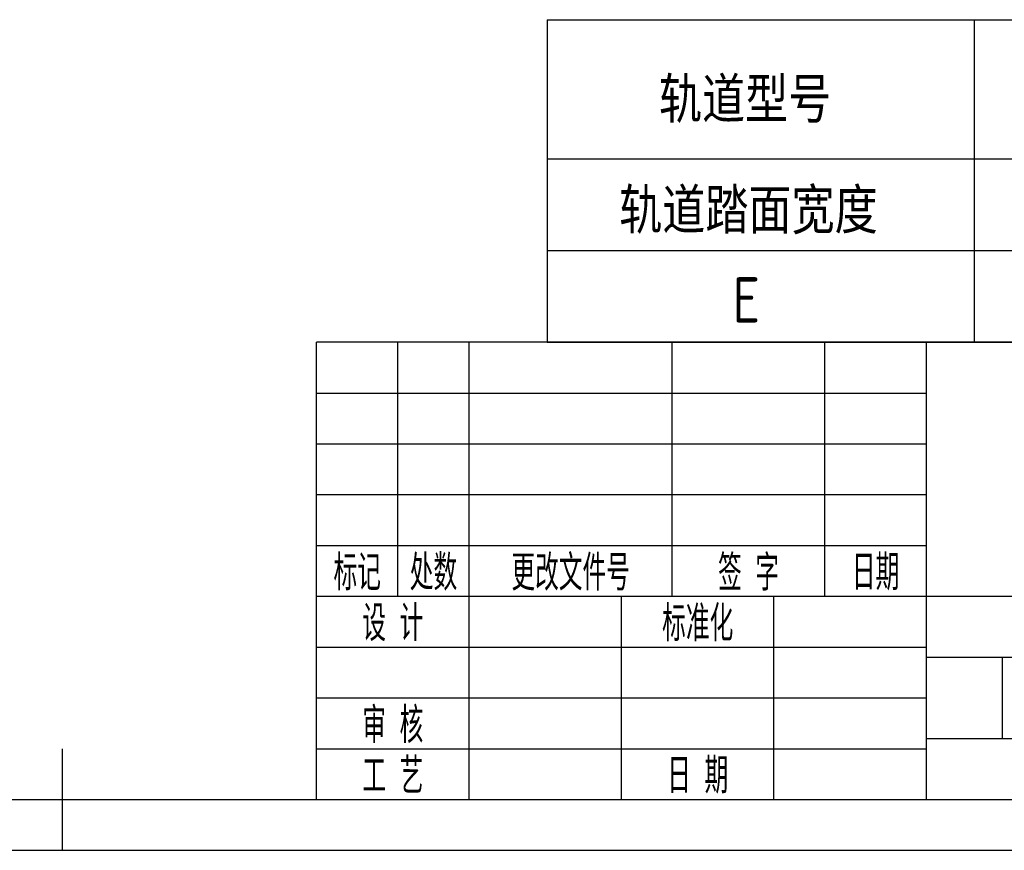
# Model space of a CAD drawing. Header units: millimetres. Extents: x -104 to 1580, y -20 to 1168.
# Tile 2 of 9: x 723 to 1111, y -20 to 307. Entities that reach past the tile are written whole.
import ezdxf
from ezdxf.enums import TextEntityAlignment as Align

# ---------------------------------------------------------------- set-up
doc = ezdxf.new("R2010")
doc.units = ezdxf.units.MM
doc.header["$LTSCALE"] = 40
for name, color, linetype in [('1轮廓实线层', 7, 'Continuous'), ('2细线层', 4, 'Continuous'), ('6文字层', 3, 'Continuous'), ('图框层', 7, 'Continuous'), ('文字层', 3, 'Continuous')]:
    doc.layers.add(name, color=color, linetype=linetype)
doc.styles.add('PC_TEXTSTYLE', font='isocp.shx', dxfattribs={"width": 0.8, "bigfont": 'hzfs.shx'})

# ---------------------------------------------------------------- blocks, each defined once
blk = doc.blocks.new('PC_TITLE_BLOCK')
at = {"layer": '1轮廓实线层'}
for p, q in [((0, 45), (-180, 45)), ((-180, 0), (-180, 45)), ((-172, 20), (-172, 45)), ((-165, 20), (-165, 45)), ((-145, 20), (-145, 45)), ((-130, 20), (-130, 45)), ((-120, 0), (-120, 45)), ((-180, 20), (-60, 20)), ((-165, 0), (-165, 20)), ((-150, 0), (-150, 20)), ((-135, 0), (-135, 20)), ((-180, 0), (0, 0))]:
    blk.add_line(p, q, dxfattribs=at)
at = {"layer": '1轮廓实线层', "color": 7}
blk.add_line((-180, 25), (-120, 25), dxfattribs=at)
at = {"layer": '2细线层'}
for p, q in [((-180, 40), (-120, 40)), ((-180, 35), (-120, 35)), ((-180, 30), (-120, 30)), ((-180, 15), (-120, 15)), ((-120, 14), (-60, 14)), ((-112.5, 6), (-112.5, 14)), ((-180, 10), (-120, 10)), ((-120, 6), (-60, 6)), ((-180, 5), (-120, 5))]:
    blk.add_line(p, q, dxfattribs=at)
at = {"layer": '6文字层', "style": 'PC_TEXTSTYLE', "width": 0.667}
for s, p in [('标记', (-176, 22.5)), ('处数', (-168.5, 22.5)), (' 更改文件号 ', (-155, 22.5)), (' 签 字 ', (-137.5, 22.5)), (' 日期 ', (-125, 22.5)), (' 设 计 ', (-172.5, 17.505)), (' 标准化 ', (-142.5, 17.505)), (' 审 核 ', (-172.5, 7.5)), (' 工 艺 ', (-172.5, 2.5)), (' 日 期 ', (-142.5, 2.5))]:
    blk.add_text(s, height=3.5, dxfattribs=at).set_placement(p, align=Align.MIDDLE)
at = {"layer": '6文字层', "style": 'PC_TEXTSTYLE', "flags": 8}
for tag, height, width, p, p2 in [('产品名称或材料标记', 7, 0.600652, (-113.463, 28.635), (-66.422, 28.635)), ('图样名称', 5, 2.004495, (-54.785, 19.978), (-5.268, 19.978)), ('标准化', 3.5, 1.023147, (-133.835, 15.372), (-120.752, 15.372)), ('重量', 3.5, 1.408247, (-88.457, 7.542), (-76.549, 7.542)), ('比例', 3.5, 1.385287, (-73.354, 7.542), (-61.929, 7.542)), ('图样代号', 5, 2.006536, (-54.785, 5.63), (-5.516, 5.63)), ('审核', 3.5, 1.579393, (-163.989, 5.367), (-150.634, 5.367)), ('工艺', 3.5, 1.621807, (-164.21, 0.371), (-150.891, 0.371)), ('日期', 3.5, 1.560088, (-133.835, 0.371), (-120.752, 0.371)), ('共几页', 3.5, 0.557144, (-108.073, 0.625), (-101.045, 0.625))]:
    blk.add_attdef(tag, text='', height=height, dxfattribs=dict(at, width=width)).set_placement(p, p2, align=Align.FIT)
at = {"layer": '6文字层', "style": 'PC_TEXTSTYLE', "width": 9.905045, "flags": 8}
blk.add_attdef('设计', text='', height=3.5, rotation=358.46442, dxfattribs=at).set_placement((-164.229, 15.372), (-150.367, 15), align=Align.FIT)
at = {"layer": '6文字层', "color": 3, "style": 'PC_TEXTSTYLE', "width": 0.56476, "flags": 8}
blk.add_attdef('第几页', text='', height=3.5, dxfattribs=at).set_placement((-78.287, 0.753), (-71.163, 0.753), align=Align.FIT)
at = {"layer": '6文字层', "ltscale": 10, "style": 'PC_TEXTSTYLE', "flags": 1}
blk.add_attdef('图纸张数', (-58.679, -0.492), '', height=2.5, dxfattribs=at)

msp = doc.modelspace()

# ---------------------------------------------------------------- linework, layer by layer
for q in [(1560, 306.96), (930.7, 180)]:
    msp.add_line((930.7, 306.96), q)
at = {"layer": '1轮廓实线层'}
for p, q in [((930.7, 180), (1560, 180)), ((740, -20), (740, 20))]:
    msp.add_line(p, q, dxfattribs=at)
at = {"layer": '2细线层'}
msp.add_line((-100, -20), (1580, -20), dxfattribs=at)
at = {"layer": '图框层'}
msp.add_line((0, 0), (1560, 0), dxfattribs=at)
at = {"layer": '文字层'}
for p, q in [((1098.79, 306.96), (1098.79, 180)), ((930.7, 252.12), (1560, 252.12)), ((930.7, 216.06), (1560, 216.06))]:
    msp.add_line(p, q, dxfattribs=at)

# ---------------------------------------------------------------- block references
at = {"layer": '图框层', "xscale": 4, "yscale": 4, "zscale": 4}
msp.add_blockref('PC_TITLE_BLOCK', (1560, 0), dxfattribs=at)

# ---------------------------------------------------------------- texts
at = {"layer": '文字层', "style": 'PC_TEXTSTYLE', "width": 0.95}
for s, p in [('轨道型号', (1008.65, 266.38)), ('轨道踏面宽度', (1009.96, 222.73)), ('E', (1009.09, 187.7))]:
    msp.add_text(s, height=17.85, dxfattribs=at).set_placement(p, align=Align.CENTER)

doc.saveas('drawing.dxf')
